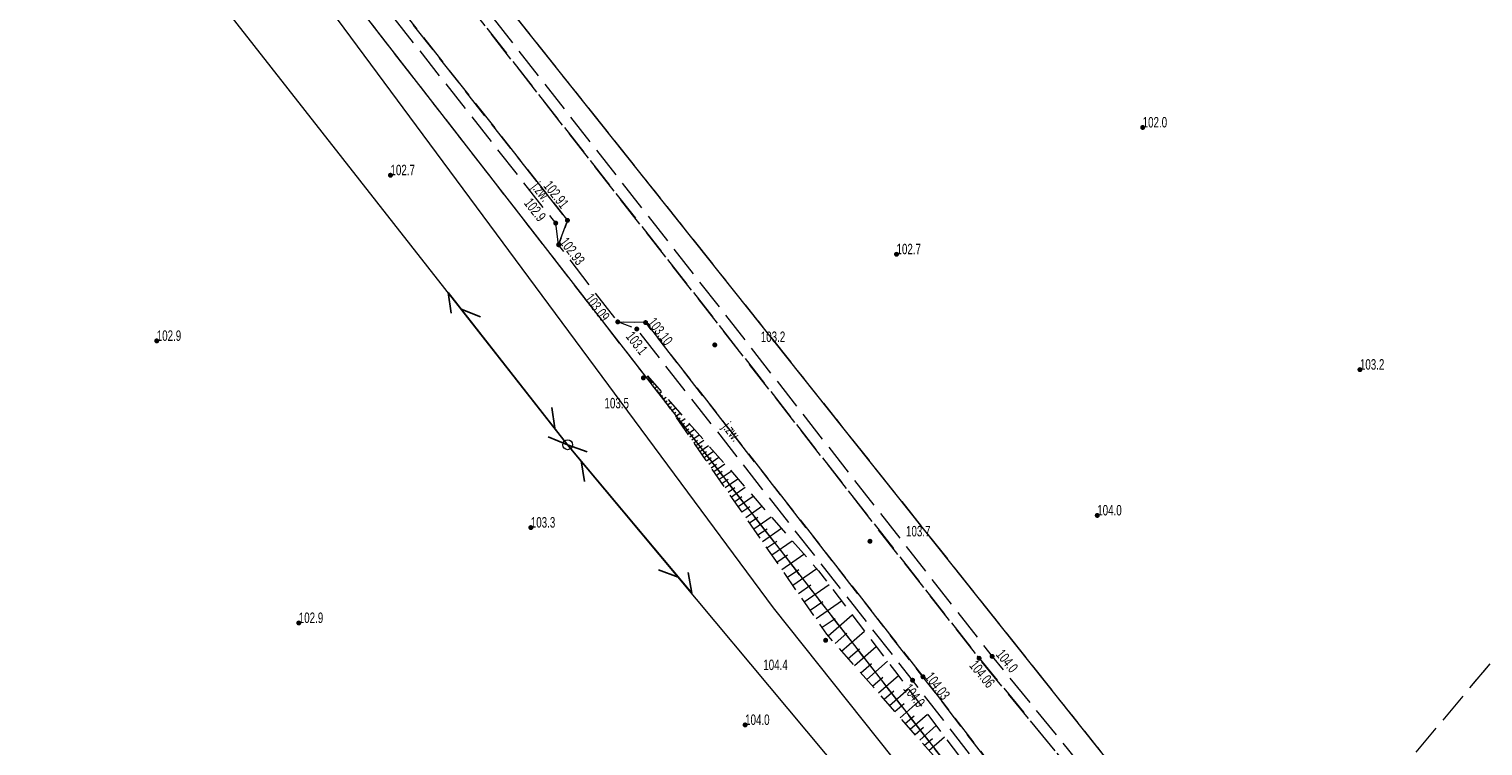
# Model space of a CAD drawing. Header units: inches. Extents: x 6497603 to 6502483, y 5925790 to 5934357.
# Tile 72 of 256: x 6500397 to 6500501, y 5926254 to 5926305. Entities that reach past the tile are written whole.
import ezdxf
from ezdxf.enums import TextEntityAlignment as Align

# ---------------------------------------------------------------- set-up
doc = ezdxf.new("R2010")
doc.units = ezdxf.units.IN
doc.header["$MEASUREMENT"] = 0
for name, pattern in [('1.5_0.75', [2.25, 1.5, -0.75]), ('2.25_0.75', [3, 2.25, -0.75]), ('219-1000', [0, 0]), ('egkk-1000', [3, 2.25, -0.75]), ('egug-1000', [1.5, 0.75, -0.75]), ('sutp_1000', [0, 0])]:
    doc.linetypes.add(name, pattern=pattern)
for name, color, linetype in [('000 Inne (niezydentyfikowane)', 7, 'Continuous'), ('217-kontur klasyfikacyjny', 7, 'Continuous'), ('218-kontur użytku gruntowego', 7, 'Continuous'), ('219-działka ewidencyjna', 7, 'Continuous'), ('jezdnia', 7, 'Continuous'), ('jezdnia-Atr17', 7, 'Continuous'), ('pikieta naturalna', 7, 'Continuous'), ('pikieta naturalna-Atr2', 7, 'Continuous'), ('pikieta sztuczna', 7, 'Continuous'), ('pikieta sztuczna-Atr2', 7, 'Continuous'), ('przewód telekomunikacyjny napowietrzny', 7, 'Continuous'), ('przewód telekomunikacyjny podziemny', 7, 'Continuous'), ('skarpa nieumocniona', 7, 'Continuous'), ('słup przewodów napowietrznych', 7, 'Continuous')]:
    doc.layers.add(name, color=color, linetype=linetype)
doc.styles.get("Standard").update_dxf_attribs({"font": 'arial.ttf'})

# ---------------------------------------------------------------- blocks, each defined once
blk = doc.blocks.new('PW01')
at = {"linetype": 'Continuous', "lineweight": 13}
h = blk.add_hatch(color=0, dxfattribs=at)
edge = h.paths.add_edge_path()
edge.add_arc((0, 0), 0.18, 0, 360)
blk = doc.blocks.new('US15')
at = {"color": 0, "linetype": 'Continuous', "lineweight": 13}
blk.add_circle((0, 0), 0.35, dxfattribs=at)
blk = doc.blocks.new('SUTP')
at = {"color": 0, "linetype": 'Continuous'}
for p, q in [((0, 0), (1.299, 0.75)), ((0, 0), (13.848, 0)), ((2.799, -0.75), (1.5, 0)), ((11.049, -0.75), (12.348, 0)), ((13.848, 0), (12.549, 0.75))]:
    blk.add_line(p, q, dxfattribs=at)

msp = doc.modelspace()

# ---------------------------------------------------------------- linework, layer by layer
at = {"layer": '000 Inne (niezydentyfikowane)', "color": 7, "linetype": 'Continuous', "lineweight": 18, "flags": 128}
for points in [[(6500440.91, 5926279.87), (6500440.93, 5926279.88)], [(6500441.06, 5926279.66), (6500441.11, 5926279.7)], [(6500441.2, 5926279.46), (6500441.24, 5926279.48)], [(6500441.35, 5926279.25), (6500441.44, 5926279.31)], [(6500441.49, 5926279.04), (6500441.55, 5926279.08)], [(6500441.64, 5926278.83), (6500441.78, 5926278.93)], [(6500441.78, 5926278.62), (6500441.86, 5926278.68)], [(6500441.92, 5926278.42), (6500442.11, 5926278.55)], [(6500442.07, 5926278.21), (6500442.18, 5926278.28)], [(6500442.21, 5926278), (6500442.45, 5926278.16)], [(6500442.36, 5926277.79), (6500442.49, 5926277.88)], [(6500442.5, 5926277.58), (6500442.79, 5926277.78)], [(6500442.65, 5926277.37), (6500442.8, 5926277.48)], [(6500442.79, 5926277.17), (6500443.12, 5926277.4)], [(6500442.94, 5926276.96), (6500443.11, 5926277.08)], [(6500443.08, 5926276.75), (6500443.46, 5926277.01)], [(6500443.22, 5926276.54), (6500443.43, 5926276.68)], [(6500443.37, 5926276.33), (6500443.8, 5926276.63)], [(6500443.51, 5926276.13), (6500443.74, 5926276.28)], [(6500443.66, 5926275.92), (6500444.13, 5926276.25)], [(6500443.8, 5926275.71), (6500444.05, 5926275.88)], [(6500443.95, 5926275.5), (6500444.47, 5926275.86)], [(6500444.09, 5926275.29), (6500444.36, 5926275.48)], [(6500444.23, 5926275.09), (6500444.8, 5926275.48)], [(6500444.38, 5926274.88), (6500444.68, 5926275.08)], [(6500444.52, 5926274.67), (6500445.14, 5926275.1)], [(6500444.67, 5926274.45), (6500444.99, 5926274.67)], [(6500444.83, 5926274.23), (6500445.5, 5926274.69)], [(6500444.99, 5926273.99), (6500445.34, 5926274.23)], [(6500445.16, 5926273.75), (6500445.88, 5926274.25)], [(6500445.34, 5926273.5), (6500445.71, 5926273.76)], [(6500445.52, 5926273.23), (6500446.3, 5926273.77)], [(6500445.71, 5926272.96), (6500446.12, 5926273.24)], [(6500445.91, 5926272.67), (6500446.75, 5926273.26)], [(6500446.11, 5926272.38), (6500446.55, 5926272.68)], [(6500446.33, 5926272.07), (6500447.24, 5926272.7)], [(6500446.55, 5926271.75), (6500447.02, 5926272.08)], [(6500446.78, 5926271.42), (6500447.77, 5926272.1)], [(6500447.02, 5926271.07), (6500447.53, 5926271.43)], [(6500447.27, 5926270.71), (6500448.34, 5926271.45)], [(6500447.53, 5926270.33), (6500448.09, 5926270.72)], [(6500447.8, 5926269.94), (6500448.96, 5926270.74)], [(6500448.08, 5926269.54), (6500448.68, 5926269.95)], [(6500448.38, 5926269.12), (6500449.62, 5926269.98)], [(6500448.68, 5926268.68), (6500449.33, 5926269.13)], [(6500449, 5926268.22), (6500450.35, 5926269.16)], [(6500449.32, 5926267.75), (6500450.03, 5926268.23)], [(6500449.67, 5926267.25), (6500451.13, 5926268.27)], [(6500450.02, 5926266.74), (6500450.78, 5926267.27)], [(6500450.39, 5926266.21), (6500451.97, 5926267.3)], [(6500451.17, 5926265.08), (6500452.88, 5926266.27)], [(6500450.78, 5926265.65), (6500451.6, 5926266.22)], [(6500451.58, 5926264.5), (6500452.45, 5926265.1)], [(6500451.99, 5926263.9), (6500453.76, 5926265.13)], [(6500452.41, 5926263.3), (6500453.31, 5926263.92)], [(6500452.83, 5926262.69), (6500454.66, 5926263.96)], [(6500453.26, 5926262.07), (6500454.19, 5926262.71)], [(6500453.7, 5926261.46), (6500455.41, 5926262.97)], [(6500454.19, 5926260.91), (6500455.03, 5926261.64)], [(6500454.66, 5926260.37), (6500456.3, 5926261.8)], [(6500455.13, 5926259.84), (6500455.93, 5926260.54)], [(6500455.58, 5926259.33), (6500457.14, 5926260.7)], [(6500456.03, 5926258.82), (6500456.79, 5926259.49)], [(6500456.46, 5926258.33), (6500457.95, 5926259.64)], [(6500456.88, 5926257.85), (6500457.61, 5926258.49)], [(6500457.3, 5926257.38), (6500458.72, 5926258.63)], [(6500457.7, 5926256.92), (6500458.39, 5926257.53)], [(6500458.09, 5926256.47), (6500459.45, 5926257.66)], [(6500458.48, 5926256.03), (6500459.14, 5926256.61)], [(6500458.85, 5926255.6), (6500460.14, 5926256.74)], [(6500459.22, 5926255.19), (6500459.85, 5926255.74)], [(6500459.57, 5926254.78), (6500460.8, 5926255.86)], [(6500459.92, 5926254.39), (6500460.52, 5926254.91)], [(6500460.26, 5926254), (6500461.43, 5926255.03)], [(6500460.59, 5926253.62), (6500461.16, 5926254.12)], [(6500460.91, 5926253.26), (6500462.03, 5926254.23)]]:
    msp.add_lwpolyline(points, dxfattribs=at)
at = {"layer": '217-kontur klasyfikacyjny', "color": 3, "linetype": 'egkk-1000', "lineweight": 18, "flags": 128}
for points in [[(6500414.14, 5926327.42), (6500484.22, 5926239.31)], [(6500484.77, 5926223.18), (6500407.85, 5926322.28)], [(6500484.22, 5926239.31), (6500542.49, 5926309.04)]]:
    msp.add_lwpolyline(points, dxfattribs=at)
at = {"layer": '218-kontur użytku gruntowego', "color": 3, "linetype": 'egug-1000', "lineweight": 18, "flags": 128}
for points in [[(6500414.14, 5926327.42), (6500484.22, 5926239.31)], [(6500484.77, 5926223.18), (6500407.85, 5926322.28)], [(6500484.22, 5926239.31), (6500542.49, 5926309.04)]]:
    msp.add_lwpolyline(points, dxfattribs=at)
at = {"layer": '219-działka ewidencyjna', "color": 3, "linetype": '219-1000', "lineweight": 18, "flags": 128}
for points in [[(6500414.14, 5926327.42), (6500498.11, 5926221.85)], [(6500407.85, 5926322.28), (6500484.77, 5926223.18)]]:
    msp.add_lwpolyline(points, dxfattribs=at)
at = {"layer": 'jezdnia', "color": 7, "linetype": '2.25_0.75', "lineweight": 18, "flags": 128}
for points in [[(6500056.17, 5926731.62), (6500057.54, 5926732.97), (6500059.07, 5926734.43), (6500075.79, 5926716.43), (6500077.99, 5926716.3), (6500081.79, 5926712.29), (6500081.51, 5926710.28), (6500090.36, 5926700.56), (6500096.1, 5926695.89), (6500110.95, 5926679.57), (6500114.73, 5926673.99), (6500120.83, 5926667.22), (6500122.91, 5926667.29), (6500127.22, 5926662.6), (6500126.46, 5926660.87), (6500162.19, 5926620.18), (6500164.13, 5926620.43), (6500167.98, 5926615.87), (6500167.72, 5926613.79), (6500192.37, 5926585.8), (6500194.68, 5926586.2), (6500198.66, 5926581.5), (6500198.08, 5926579.38), (6500217.36, 5926557.41), (6500219.51, 5926557.78), (6500223.39, 5926553.43), (6500222.87, 5926551.17), (6500290.46, 5926474.01), (6500292.32, 5926474.21), (6500296.58, 5926469.13), (6500296.13, 5926467.53), (6500323.15, 5926436.61), (6500324.78, 5926436.76), (6500329.27, 5926431.55), (6500328.97, 5926429.89), (6500348.78, 5926407.13), (6500403.28, 5926338.18), (6500405.08, 5926338.4), (6500409.42, 5926332.8), (6500408.65, 5926331.41), (6500464.5, 5926259.85), (6500481.54, 5926239.06), (6500491.64, 5926226.96), (6500498.36, 5926218.07), (6500500.52, 5926216.32), (6500477.28, 5926219.98), (6500479.79, 5926219.76), (6500482.1, 5926219.96), (6500484.21, 5926221.41), (6500485.3, 5926223.3), (6500485.24, 5926225.62), (6500484.73, 5926226.93), (6500476.24, 5926238.06), (6500460.48, 5926258.53), (6500440.65, 5926283.89), (6500438.65, 5926283.94), (6500434.42, 5926289.46), (6500435.05, 5926291.21), (6500399.37, 5926336.53), (6500345.97, 5926404.24), (6500299.43, 5926457.64), (6500297.68, 5926457.58), (6500293.05, 5926462.71), (6500293.63, 5926464.18), (6500286.9, 5926471.96), (6500243.86, 5926520.87), (6500240.53, 5926521.3), (6500236.08, 5926526.4), (6500237, 5926528.87), (6500213.93, 5926555.14), (6500177.7, 5926596.24), (6500176.25, 5926595.93), (6500171.6, 5926601.39), (6500171.86, 5926602.83), (6500158.65, 5926618.01), (6500123.19, 5926658.4), (6500121.44, 5926658.2), (6500117.64, 5926662.78), (6500117.97, 5926664.3), (6500086.91, 5926698.36), (6500063.95, 5926723.12), (6500061.14, 5926723.45), (6500056.08, 5926729.24), (6500056.42, 5926731.34)], [(6500434.42, 5926289.46), (6500434.21, 5926291.01), (6500398.61, 5926336.26), (6500345.27, 5926403.91), (6500298.96, 5926457.07), (6500297.68, 5926457.58), (6500299.43, 5926457.64), (6500345.97, 5926404.24), (6500399.37, 5926336.53), (6500435.05, 5926291.21)], [(6500500.52, 5926216.32), (6500498.36, 5926218.07), (6500491.64, 5926226.96), (6500481.54, 5926239.06), (6500464.5, 5926259.85), (6500408.65, 5926331.41), (6500409.42, 5926332.8), (6500409.51, 5926331.59), (6500465.43, 5926259.99), (6500482.47, 5926239.06), (6500492.4, 5926227.12), (6500498.93, 5926218.92)], [(6500477.61, 5926221.18), (6500481.45, 5926222.17), (6500483, 5926224.3), (6500483.64, 5926226.47), (6500475.66, 5926237.7), (6500459.74, 5926258.28), (6500440.01, 5926283.43), (6500438.65, 5926283.94), (6500440.65, 5926283.89), (6500460.48, 5926258.53), (6500476.24, 5926238.06), (6500484.73, 5926226.93), (6500484.65, 5926225.08), (6500484.32, 5926223.62), (6500482.92, 5926222.06), (6500481.28, 5926221.08), (6500479.76, 5926220.53), (6500477.28, 5926219.98)]]:
    msp.add_lwpolyline(points, close=True, dxfattribs=at)
at = {"layer": 'przewód telekomunikacyjny napowietrzny', "color": 30, "linetype": 'sutp_1000', "lineweight": 18, "flags": 128}
for points in [[(6500435.06, 5926275.14), (6500401.44, 5926318.06)], [(6500466.63, 5926237.34), (6500435.06, 5926275.14)]]:
    msp.add_lwpolyline(points, dxfattribs=at)
at = {"layer": 'przewód telekomunikacyjny podziemny', "color": 30, "linetype": 'Continuous', "lineweight": 18, "flags": 128}
msp.add_lwpolyline([(6500119.78, 5926658.25), (6500132.73, 5926644.64), (6500138.21, 5926635.84), (6500157.47, 5926612.32), (6500168.19, 5926598.87), (6500184.58, 5926581.97), (6500208.76, 5926556.84), (6500236.83, 5926528.95), (6500239.45, 5926526.7), (6500244.16, 5926521.26), (6500261.89, 5926501.36), (6500277.23, 5926482.66), (6500318.1, 5926430.92), (6500403.94, 5926325.42), (6500449.76, 5926263.46), (6500467.86, 5926240.71)], dxfattribs=at)
at = {"layer": 'skarpa nieumocniona', "color": 7, "linetype": '1.5_0.75', "lineweight": 18, "flags": 128}
msp.add_lwpolyline([(6500440.77, 5926280.08), (6500453.01, 5926266.12), (6500458.61, 5926258.77), (6500473.87, 5926238.51), (6500453.61, 5926261.57)], close=True, dxfattribs=at)
msp.add_lwpolyline([(6500440.77, 5926280.08), (6500453.01, 5926266.12), (6500458.61, 5926258.77), (6500473.87, 5926238.51), (6500453.61, 5926261.57)], close=True, dxfattribs=at)

# ---------------------------------------------------------------- block references
at = {"layer": 'pikieta naturalna', "color": 7, "linetype": 'Continuous', "lineweight": 13}
for p in [(6500476.2, 5926297.86), (6500422.39, 5926294.44), (6500434.21, 5926291.01), (6500458.59, 5926288.78), (6500440.01, 5926283.43), (6500405.67, 5926282.58), (6500445.59, 5926282.29), (6500440.48, 5926279.93), (6500491.74, 5926280.52), (6500432.43, 5926269.21), (6500472.95, 5926270.08), (6500456.69, 5926268.23), (6500415.83, 5926262.38), (6500453.52, 5926261.14), (6500465.43, 5926259.99), (6500459.74, 5926258.28), (6500447.76, 5926255.08)]:
    msp.add_blockref('PW01', p, dxfattribs=at)
at = {"layer": 'pikieta sztuczna', "color": 7, "linetype": 'Continuous', "lineweight": 13}
for p in [(6500435.05, 5926291.21), (6500434.42, 5926289.46), (6500438.65, 5926283.94), (6500440.64, 5926283.89), (6500464.5, 5926259.85), (6500460.48, 5926258.53)]:
    msp.add_blockref('PW01', p, dxfattribs=at)
at = {"layer": 'przewód telekomunikacyjny napowietrzny', "color": 30, "linetype": 'Continuous', "lineweight": 18}
for rotation in [128.072, 309.868]:
    msp.add_blockref('SUTP', (6500435.06, 5926275.14), dxfattribs=dict(at, rotation=rotation))
at = {"layer": 'słup przewodów napowietrznych', "color": 7, "linetype": 'Continuous', "lineweight": 18}
msp.add_blockref('US15', (6500435.06, 5926275.14), dxfattribs=at)

# ---------------------------------------------------------------- texts
at = {"layer": 'jezdnia-Atr17', "color": 7, "width": 0.667}
for rotation, p in [(308.187, (6500432.45, 5926293.57)), (308.114, (6500446.09, 5926276.39))]:
    msp.add_text('j.zw.', height=0.75, rotation=rotation, dxfattribs=at).set_placement(p)
at = {"layer": 'pikieta naturalna-Atr2', "color": 7, "width": 0.667}
for s, p in [('102.0', (6500476.2, 5926297.86)), ('102.7', (6500422.39, 5926294.44)), ('102.7', (6500458.59, 5926288.78)), ('102.9', (6500405.67, 5926282.58)), ('103.2', (6500448.88, 5926282.5)), ('103.2', (6500491.74, 5926280.52)), ('103.5', (6500437.7, 5926277.75)), ('104.0', (6500472.95, 5926270.08)), ('103.3', (6500432.43, 5926269.21)), ('103.7', (6500459.27, 5926268.58)), ('102.9', (6500415.83, 5926262.38)), ('104.4', (6500449.06, 5926259.01)), ('104.0', (6500447.76, 5926255.08))]:
    msp.add_text(s, height=0.75, dxfattribs=at).set_placement(p)
for s, rotation, p in [('102.9', 308.187, (6500432.49, 5926292.89)), ('103.1', 308.114, (6500439.77, 5926283.34)), ('104.0', 309.15, (6500466.24, 5926260.58)), ('104.0', 307.724, (6500459.62, 5926258.11))]:
    msp.add_text(s, height=0.75, rotation=rotation, dxfattribs=at).set_placement(p, align=Align.TOP_LEFT)
at = {"layer": 'pikieta sztuczna-Atr2', "color": 7, "width": 0.667}
for s, rotation, p in [('102.91', 308.213, (6500433.88, 5926294.13)), ('102.93', 307.512, (6500435.05, 5926290.08)), ('103.09', 307.512, (6500436.83, 5926286.05)), ('103.10', 308.023, (6500441.33, 5926284.33)), ('104.06', 309.339, (6500464.33, 5926259.79)), ('104.03', 307.606, (6500461.17, 5926258.95))]:
    msp.add_text(s, height=0.75, rotation=rotation, dxfattribs=at).set_placement(p, align=Align.TOP_LEFT)

doc.saveas('drawing.dxf')
